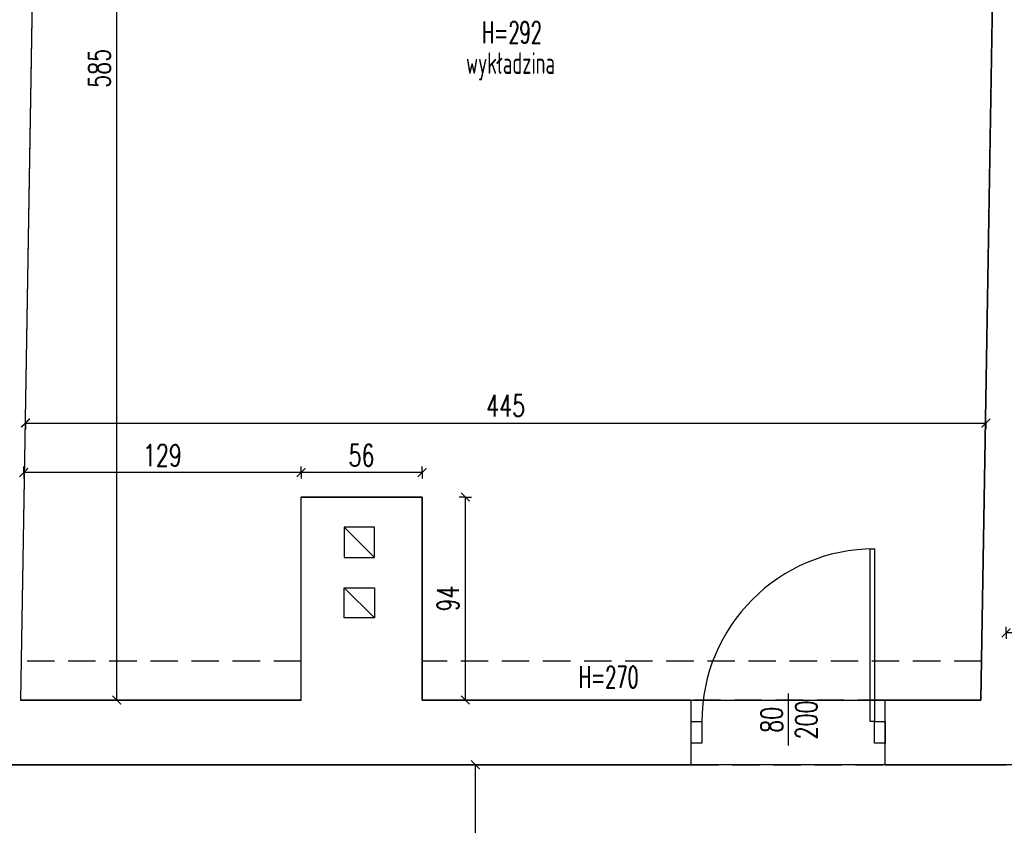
# Model space of a CAD drawing. Extents: x 36663 to 42423, y 7313 to 12123.
# Tile 43 of 54: x 39025 to 39481, y 11314 to 11687. Entities that reach past the tile are written whole.
import ezdxf
from ezdxf.enums import TextEntityAlignment as Align

# ---------------------------------------------------------------- set-up
doc = ezdxf.new("R2010")
doc.units = 0
doc.header["$MEASUREMENT"] = 0
doc.header["$PDMODE"] = 35
doc.header["$PDSIZE"] = 3
doc.linetypes.add('DASHED', pattern=[19.05, 12.7, -6.35])
for name, color, linetype in [('W_area_1', 5, 'Continuous'), ('W_drzwi', 1, 'Continuous'), ('W_niewidoczne', 24, 'DASHED'), ('W_opisy', 2, 'Continuous'), ('W_podciagi', 252, 'DASHED'), ('W_posadzka', 4, 'Continuous'), ('W_przekrojowa', 6, 'Continuous'), ('W_widok', 21, 'Continuous'), ('W_wymiary', 1, 'Continuous')]:
    doc.layers.add(name, color=color, linetype=linetype)
doc.styles.add('c20', font='simplex.shx', dxfattribs={"width": 0.7})
doc.dimstyles.new('c20_50', dxfattribs={"dimscale": 0.5, "dimtxt": 20, "dimasz": 8, "dimexe": 1.25, "dimexo": 0.625, "dimgap": 6, "dimtad": 1, "dimdec": 0, "dimrnd": 1, "dimtxsty": 'c20', "dimblk": 'ARCHTICK', "dimcen": 0, "dimse1": 1, "dimse2": 1, "dimclrd": 1, "dimclrt": 2, "dimadec": 0, "dimazin": 0, "dimtfac": 1, "dimtdec": 0, "dimtix": 1, "dimtmove": 1, "dimatfit": 3, "dimldrblk": 'ARCHTICK', "dimfxl": 1.25, "dimarcsym": 0})

# ---------------------------------------------------------------- blocks, each defined once
blk = doc.blocks.new('_ArchTick')
at = {"color": 2}
for q in [(0, 0.7), (0, -0.7)]:
    blk.add_line((0, 0), q, dxfattribs=at)
at = {"color": 0, "linetype": 'ByBlock', "const_width": 0.15}
blk.add_lwpolyline([(-0.5, -0.5), (0.5, 0.5)], dxfattribs=at)
blk = doc.blocks.new('*D423')
at = {"layer": 'Defpoints', "color": 0, "transparency": 16777216}
for p in [(39236.19, 11341.53), (39268.99, 11341.53), (39210.69, 11141.53)]:
    blk.add_point(p, dxfattribs=at)
at = {"layer": 'W_wymiary', "color": 1, "lineweight": -2, "transparency": 16777216}
blk.add_line((39236.19, 11141.53), (39236.19, 11341.53), dxfattribs=at)
at = {"layer": 'W_wymiary', "color": 1, "lineweight": -2, "transparency": 16777216, "xscale": 4, "yscale": 4, "zscale": 4}
for p, rotation in [((39236.19, 11341.53), 90), ((39236.19, 11141.53), 270)]:
    blk.add_blockref('_ArchTick', p, dxfattribs=dict(at, rotation=rotation))
at = {"layer": 'W_wymiary', "color": 2, "transparency": 16777216, "insert": (39228.19, 11241.53), "char_height": 10, "attachment_point": 5, "rotation": 90, "style": 'c20'}
blk.add_mtext('200', dxfattribs=at)
blk = doc.blocks.new('*D356')
at = {"layer": 'Defpoints', "color": 0, "transparency": 16777216}
for p in [(39482.06, 11402.63), (39482.06, 11371.53), (39598.06, 11371.53)]:
    blk.add_point(p, dxfattribs=at)
at = {"layer": 'W_wymiary', "color": 1, "lineweight": -2, "transparency": 16777216}
blk.add_line((39598.06, 11402.63), (39482.06, 11402.63), dxfattribs=at)
at = {"layer": 'W_wymiary', "color": 1, "lineweight": -2, "transparency": 16777216, "xscale": 4, "yscale": 4, "zscale": 4, "rotation": 180}
blk.add_blockref('_ArchTick', (39482.06, 11402.63), dxfattribs=at)
at = {"layer": 'W_wymiary', "color": 1, "lineweight": -2, "transparency": 16777216, "xscale": 4, "yscale": 4, "zscale": 4}
blk.add_blockref('_ArchTick', (39598.06, 11402.63), dxfattribs=at)
at = {"layer": 'W_wymiary', "color": 2, "transparency": 16777216, "insert": (39540.06, 11410.63), "char_height": 10, "attachment_point": 5, "style": 'c20'}
blk.add_mtext('116', dxfattribs=at)
blk = doc.blocks.new('*U331')
at = {"color": 1}
blk.add_line((99, 7), (99, -17), dxfattribs=at)
at = {"layer": 'W_drzwi', "color": 2}
for points in [[(139, -6), (137, -6), (137, 74), (139, 74)], [(59, -16), (54, -16), (54, -6), (59, -6)], [(144, -16), (139, -16), (139, -6), (144, -6)]]:
    blk.add_lwpolyline(points, close=True, dxfattribs=at)
at = {"layer": 'W_drzwi'}
blk.add_arc((139, -6), 80, 90, 180, dxfattribs=at)
at = {"color": 1, "style": 'c20', "width": 0.7}
for tag, p in [('SZER', (42.41, -5.22)), ('WYS', (58.37, -5.22))]:
    blk.add_attdef(tag, text='', height=10, rotation=90, dxfattribs=at).set_placement(p, align=Align.CENTER)
blk = doc.blocks.new('*D341')
at = {"layer": 'Defpoints', "color": 0, "transparency": 16777216}
for p in [(39069.94, 11956.53), (39079.18, 11956.53), (39079.18, 11371.53)]:
    blk.add_point(p, dxfattribs=at)
at = {"layer": 'W_wymiary', "color": 1, "lineweight": -2, "transparency": 16777216}
blk.add_line((39069.94, 11371.53), (39069.94, 11956.53), dxfattribs=at)
at = {"layer": 'W_wymiary', "color": 1, "lineweight": -2, "transparency": 16777216, "xscale": 4, "yscale": 4, "zscale": 4}
for p, rotation in [((39069.94, 11956.53), 90), ((39069.94, 11371.53), 270)]:
    blk.add_blockref('_ArchTick', p, dxfattribs=dict(at, rotation=rotation))
at = {"layer": 'W_wymiary', "color": 2, "transparency": 16777216, "insert": (39061.94, 11664.03), "char_height": 10, "attachment_point": 5, "rotation": 90, "style": 'c20'}
blk.add_mtext('585', dxfattribs=at)
blk = doc.blocks.new('*D342')
at = {"layer": 'Defpoints', "color": 0, "transparency": 16777216}
for p in [(39027.68, 11510.58), (39472.69, 11511.02), (39472.69, 11499.78)]:
    blk.add_point(p, dxfattribs=at)
at = {"layer": 'W_wymiary', "color": 1, "lineweight": -2, "transparency": 16777216}
blk.add_line((39027.68, 11499.78), (39472.69, 11499.78), dxfattribs=at)
at = {"layer": 'W_wymiary', "color": 1, "lineweight": -2, "transparency": 16777216, "xscale": 4, "yscale": 4, "zscale": 4, "rotation": 180}
blk.add_blockref('_ArchTick', (39027.68, 11499.78), dxfattribs=at)
at = {"layer": 'W_wymiary', "color": 1, "lineweight": -2, "transparency": 16777216, "xscale": 4, "yscale": 4, "zscale": 4}
blk.add_blockref('_ArchTick', (39472.69, 11499.78), dxfattribs=at)
at = {"layer": 'W_wymiary', "color": 2, "transparency": 16777216, "insert": (39250.18, 11507.78), "char_height": 10, "attachment_point": 5, "style": 'c20'}
blk.add_mtext('445', dxfattribs=at)
blk = doc.blocks.new('*D343')
at = {"layer": 'Defpoints', "color": 0, "transparency": 16777216}
for p in [(39211.42, 11465.53), (39231.5, 11465.53), (39211.42, 11371.53)]:
    blk.add_point(p, dxfattribs=at)
at = {"layer": 'W_wymiary', "color": 1, "lineweight": -2, "transparency": 16777216}
blk.add_line((39231.5, 11371.53), (39231.5, 11465.53), dxfattribs=at)
at = {"layer": 'W_wymiary', "color": 1, "lineweight": -2, "transparency": 16777216, "xscale": 4, "yscale": 4, "zscale": 4}
for p, rotation in [((39231.5, 11465.53), 90), ((39231.5, 11371.53), 270)]:
    blk.add_blockref('_ArchTick', p, dxfattribs=dict(at, rotation=rotation))
at = {"layer": 'W_wymiary', "color": 2, "transparency": 16777216, "insert": (39223.5, 11418.53), "char_height": 10, "attachment_point": 5, "rotation": 90, "style": 'c20'}
blk.add_mtext('94', dxfattribs=at)
blk = doc.blocks.new('*D344')
at = {"layer": 'Defpoints', "color": 0, "transparency": 16777216}
for p in [(39155.42, 11476.85), (39155.42, 11465.53), (39211.42, 11465.53)]:
    blk.add_point(p, dxfattribs=at)
at = {"layer": 'W_wymiary', "color": 1, "lineweight": -2, "transparency": 16777216}
blk.add_line((39211.42, 11476.85), (39155.42, 11476.85), dxfattribs=at)
at = {"layer": 'W_wymiary', "color": 1, "lineweight": -2, "transparency": 16777216, "xscale": 4, "yscale": 4, "zscale": 4, "rotation": 180}
blk.add_blockref('_ArchTick', (39155.42, 11476.85), dxfattribs=at)
at = {"layer": 'W_wymiary', "color": 1, "lineweight": -2, "transparency": 16777216, "xscale": 4, "yscale": 4, "zscale": 4}
blk.add_blockref('_ArchTick', (39211.42, 11476.85), dxfattribs=at)
at = {"layer": 'W_wymiary', "color": 2, "transparency": 16777216, "insert": (39183.42, 11484.85), "char_height": 10, "attachment_point": 5, "style": 'c20'}
blk.add_mtext('56', dxfattribs=at)
blk = doc.blocks.new('*D345')
at = {"layer": 'Defpoints', "color": 0, "transparency": 16777216}
for p in [(39026.84, 11476.85), (39155.42, 11465.53), (39026.84, 11460.55)]:
    blk.add_point(p, dxfattribs=at)
at = {"layer": 'W_wymiary', "color": 1, "lineweight": -2, "transparency": 16777216}
blk.add_line((39155.42, 11476.85), (39026.84, 11476.85), dxfattribs=at)
at = {"layer": 'W_wymiary', "color": 1, "lineweight": -2, "transparency": 16777216, "xscale": 4, "yscale": 4, "zscale": 4, "rotation": 180}
blk.add_blockref('_ArchTick', (39026.84, 11476.85), dxfattribs=at)
at = {"layer": 'W_wymiary', "color": 1, "lineweight": -2, "transparency": 16777216, "xscale": 4, "yscale": 4, "zscale": 4}
blk.add_blockref('_ArchTick', (39155.42, 11476.85), dxfattribs=at)
at = {"layer": 'W_wymiary', "color": 2, "transparency": 16777216, "insert": (39091.13, 11484.85), "char_height": 10, "attachment_point": 5, "style": 'c20'}
blk.add_mtext('129', dxfattribs=at)

msp = doc.modelspace()

# ---------------------------------------------------------------- linework, layer by layer
at = {"layer": 'W_area_1'}
msp.add_lwpolyline([(39480.12, 11956.53), (39203.42, 11956.53), (39203.42, 11942.53), (39167.42, 11942.53), (39167.42, 11956.53), (39035.12, 11956.53), (39025.36, 11371.53), (39155.42, 11371.53), (39155.42, 11465.53), (39211.42, 11465.53), (39211.42, 11371.53), (39336.08, 11371.53), (39426.08, 11371.53), (39470.36, 11371.53)], close=True, dxfattribs=at)
msp.add_lwpolyline([(39797.41, 11299.29), (39797.06, 11341.53), (39762.06, 11341.53), (39672.06, 11341.53), (39572.06, 11341.53), (39482.06, 11341.53), (39426.08, 11341.53), (39336.08, 11341.53), (38742.11, 11341.53), (38652.11, 11341.53), (38608.11, 11341.53), (38608.11, 11325.53), (38608.11, 11157.53)], dxfattribs=at)
at = {"layer": 'W_niewidoczne'}
for p, q in [((39426.08, 11371.53), (39336.08, 11371.53)), ((39336.08, 11341.53), (39426.08, 11341.53))]:
    msp.add_line(p, q, dxfattribs=at)
at = {"layer": 'W_podciagi'}
for p, q in [((39155.42, 11389.53), (39025.66, 11389.53)), ((39470.66, 11389.53), (39211.42, 11389.53))]:
    msp.add_line(p, q, dxfattribs=at)
at = {"layer": 'W_przekrojowa'}
for p, q in [((39035.42, 11974.53), (39025.36, 11371.53)), ((39480.42, 11974.53), (39470.36, 11371.53)), ((39211.42, 11465.53), (39155.42, 11465.53)), ((39155.42, 11371.53), (39155.42, 11465.53)), ((39211.42, 11371.53), (39211.42, 11465.53)), ((39189.42, 11437.53), (39189.42, 11451.53)), ((39175.42, 11409.53), (39175.42, 11423.53)), ((39155.42, 11371.53), (39025.36, 11371.53)), ((39336.08, 11371.53), (39211.42, 11371.53)), ((39336.08, 11341.53), (39336.08, 11371.53)), ((39470.36, 11371.53), (39426.08, 11371.53)), ((39426.08, 11341.53), (39426.08, 11371.53)), ((38742.11, 11341.53), (39336.08, 11341.53)), ((39426.08, 11341.53), (39482.06, 11341.53))]:
    msp.add_line(p, q, dxfattribs=at)
for points in [[(39189.42, 11451.53), (39175.42, 11451.53), (39175.42, 11437.53), (39189.42, 11437.53)], [(39175.42, 11423.53), (39189.42, 11423.53), (39189.42, 11409.53), (39175.42, 11409.53)]]:
    msp.add_lwpolyline(points, dxfattribs=at)
at = {"layer": 'W_widok'}
for p, q in [((39189.42, 11437.53), (39175.42, 11451.53)), ((39175.42, 11423.53), (39189.42, 11409.53))]:
    msp.add_line(p, q, dxfattribs=at)

# ---------------------------------------------------------------- block references
at = {"layer": 'W_drzwi'}
ref = msp.add_blockref('*U331', (39282.08, 11367.53), dxfattribs=at)
ref.add_attrib('SZER', '80', dxfattribs={"layer": '0', "color": 1, "height": 10, "rotation": 90, "style": 'c20', "width": 0.7}).set_placement((39378.49, 11362.32), align=Align.CENTER)
ref.add_attrib('WYS', '200', dxfattribs={"layer": '0', "color": 1, "height": 10, "rotation": 90, "style": 'c20', "width": 0.7}).set_placement((39394.46, 11362.32), align=Align.CENTER)

# ---------------------------------------------------------------- texts
at = {"layer": 'W_opisy', "style": 'c20', "width": 0.6}
for s, p in [('H=292', (39253.04, 11680.67)), ('H=270', (39297.9, 11382.13))]:
    msp.add_text(s, height=10, dxfattribs=at).set_placement(p, align=Align.MIDDLE_CENTER)
at = {"layer": 'W_posadzka', "style": 'c20', "width": 0.6}
msp.add_text('wykładzina', height=10, dxfattribs=at).set_placement((39252.43, 11666.47), align=Align.MIDDLE_CENTER)

# ---------------------------------------------------------------- dimensions: what is measured, and where the dimension line sits
at = {"layer": 'W_wymiary'}
for base, p1, p2, picture, middle in [((39069.94, 11956.53), (39079.18, 11371.53), (39079.18, 11956.53), '*D341', (39061.94, 11664.03)), ((39231.5, 11465.53), (39211.42, 11371.53), (39211.42, 11465.53), '*D343', (39223.5, 11418.53)), ((39236.19, 11341.53), (39210.69, 11141.53), (39268.99, 11341.53), '*D423', (39228.19, 11241.53))]:
    dim = msp.add_linear_dim(base=base, p1=p1, p2=p2, angle=90, dimstyle='c20_50', dxfattribs=at)
    dim.commit()
    dim.dimension.update_dxf_attribs({"geometry": picture, "text_midpoint": middle})
for base, p1, p2, picture, middle in [((39472.69, 11499.78), (39027.68, 11510.58), (39472.69, 11511.02), '*D342', (39250.18, 11507.78)), ((39026.84, 11476.85), (39155.42, 11465.53), (39026.84, 11460.55), '*D345', (39091.13, 11484.85)), ((39155.42, 11476.85), (39211.42, 11465.53), (39155.42, 11465.53), '*D344', (39183.42, 11484.85)), ((39482.06, 11402.63), (39598.06, 11371.53), (39482.06, 11371.53), '*D356', (39540.06, 11410.63))]:
    dim = msp.add_linear_dim(base=base, p1=p1, p2=p2, dimstyle='c20_50', dxfattribs=at)
    dim.commit()
    dim.dimension.update_dxf_attribs({"geometry": picture, "text_midpoint": middle})

doc.saveas('drawing.dxf')
